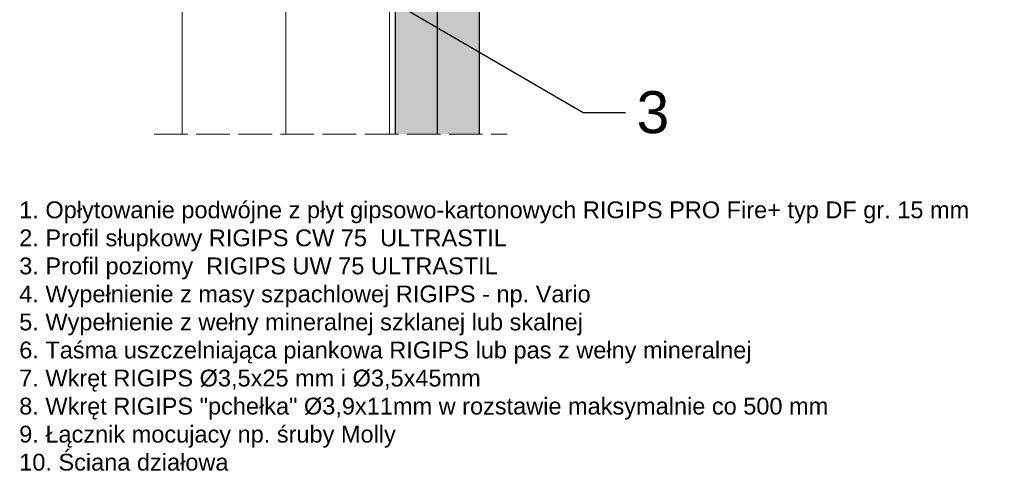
# Model space of a CAD drawing. Header units: millimetres. Extents: x 1074 to 3101, y -548 to 1635.
# Tile 5 of 16: x 1852 to 2202, y -533 to -371. Entities that reach past the tile are written whole.
import ezdxf
from ezdxf import colors
from ezdxf.entities.mleader import LeaderData, LeaderLine
from ezdxf.math import Vec2, Vec3

# ---------------------------------------------------------------- set-up
doc = ezdxf.new("R2010")
doc.units = ezdxf.units.MM
doc.linetypes.add('ACAD_ISO02W100', pattern=[15, 12, -3])
for name, color, linetype, lineweight in [('_ISOVER WELNA', 7, 'BATTING', 9), ('_RIGIPS G-K', 7, 'Continuous', 25), ('_RIGIPS PROFIL', 7, 'Continuous', 18), ('KRESKOWANIE', 7, 'Continuous', 9), ('PRZERYWANA', 7, 'ACAD_ISO02W100', 9)]:
    doc.layers.add(name, color=color, linetype=linetype, lineweight=lineweight)
doc.styles.get("Standard").update_dxf_attribs({"font": 'arial.ttf'})
doc.linetypes.add('BATTING', pattern='A,0.00254,-2.54,[134,ltypeshp.shx,S=2.54,R=0,X=-2.54,Y=0],-5.08,[134,ltypeshp.shx,S=2.54,R=180,X=2.54,Y=0],-2.54', length=10.16254)
pattern_1 = [(45, (-1e-12, -878), (-1.122532, 3.367596), [0, -3.175])]

# ---------------------------------------------------------------- blocks, each defined once
blk = doc.blocks.new('_Dot')
at = {"color": 0, "linetype": 'ByBlock', "lineweight": -2}
blk.add_line((-0.5, 0), (-1, 0), dxfattribs=at)
at = {"color": 0, "linetype": 'ByBlock', "const_width": 0.5}
blk.add_lwpolyline([(-0.25, 0, 1), (0.25, 0, 1)], format="xyb", close=True, dxfattribs=at)

msp = doc.modelspace()

# ---------------------------------------------------------------- hatches: boundary and pattern name
at = {"layer": 'KRESKOWANIE'}
h = msp.add_hatch(dxfattribs=at)
h.set_pattern_fill('DOTS', color=256, scale=2, angle=45, style=0)
h.set_pattern_definition(pattern_1)
h.paths.add_polyline_path([(2000.44, -87.36), (1985.44, -87.36), (1985.44, -411.97), (2000.44, -411.97)])
h = msp.add_hatch(dxfattribs=at)
h.set_pattern_fill('DOTS', color=256, scale=2, angle=45, style=0)
h.set_pattern_definition(pattern_1)
h.paths.add_polyline_path([(2015.44, -87.36), (2000.44, -87.36), (2000.44, -411.97), (2015.44, -411.97)])

# ---------------------------------------------------------------- linework, layer by layer
at = {"layer": '_ISOVER WELNA', "ltscale": 3.6}
msp.add_line((1946.54, -87.36), (1946.54, -411.97), dxfattribs=at)
at = {"layer": '_RIGIPS G-K'}
for p, q in [((1985.44, -87.36), (1985.44, -411.97)), ((2000.44, -87.36), (2000.44, -411.97)), ((2015.44, -87.36), (2015.44, -411.97))]:
    msp.add_line(p, q, dxfattribs=at)
at = {"layer": '_RIGIPS PROFIL', "lineweight": 9}
for p, q in [((1909.64, -87.36), (1909.64, -411.97)), ((1983.44, -87.36), (1983.44, -411.97))]:
    msp.add_line(p, q, dxfattribs=at)
at = {"layer": 'PRZERYWANA'}
msp.add_line((1899.64, -411.97), (2025.44, -411.97), dxfattribs=at)

# ---------------------------------------------------------------- texts
at = {"layer": 'KRESKOWANIE', "insert": (1851.58, -436.02), "char_height": 6, "attachment_point": 1}
msp.add_mtext_dynamic_manual_height_columns('1. Opłytowanie podwójne z płyt gipsowo-kartonowych RIGIPS PRO Fire+ typ DF gr. 15 mm\\P2. Profil słupkowy RIGIPS CW 75  ULTRASTIL\\P3. Profil poziomy  RIGIPS UW 75 ULTRASTIL\\P4. Wypełnienie z masy szpachlowej RIGIPS - np. Vario\\P5. Wypełnienie z wełny mineralnej szklanej lub skalnej\\P6. Taśma uszczelniająca piankowa RIGIPS lub pas z wełny mineralnej\\P7. Wkręt RIGIPS %%C3,5x25 mm i %%C3,5x45mm\\P8. Wkręt RIGIPS "pchełka" %%C3,9x11mm w rozstawie maksymalnie co 500 mm\\P9. Łącznik mocujacy np. śruby Molly\\P10. Ściana działowa', width=436.7801, gutter_width=12.5, heights=[0], dxfattribs=at)

# ---------------------------------------------------------------- leaders
at = {"layer": 'KRESKOWANIE'}
ml = msp.add_multileader_mtext('Standard', dxfattribs=at)
ml.set_content('3', color=256)
ml.set_leader_properties()
ml.set_arrow_properties(name='DOT')
ml.build(insert=Vec2(0, 0))
ml.multileader.update_dxf_attribs({"dogleg_length": 15})
ctx = ml.context
ctx.base_point, ctx.char_height, ctx.landing_gap_size, ctx.plane_origin = Vec3(2067.49, -404.31), 15, 4, Vec3(1940.64, -324.89)
notes = []
notes.append((ctx, [(0, (1, 1, 0), (2052.49, -404.31), (1, 0), 15, [(0, [(1909.64, -321.01)], 0, [])])]))
ctx.mtext.insert, ctx.mtext.flow_direction = Vec3(2071.49, -396.68), 5
for ctx, leaders in notes:
    for number, flags, end, landing, length, lines in leaders:
        leader = LeaderData()
        leader.index, (leader.has_last_leader_line, leader.has_dogleg_vector, leader.attachment_direction) = number, flags
        leader.last_leader_point, leader.dogleg_vector, leader.dogleg_length = Vec3(end), Vec3(landing), length
        for number, points, colour, breaks in lines:
            line = LeaderLine()
            line.index, line.vertices, line.color, line.breaks = number, Vec3.list(points), colors.encode_raw_color(colour), breaks
            leader.lines.append(line)
        ctx.leaders.append(leader)

doc.saveas('drawing.dxf')
